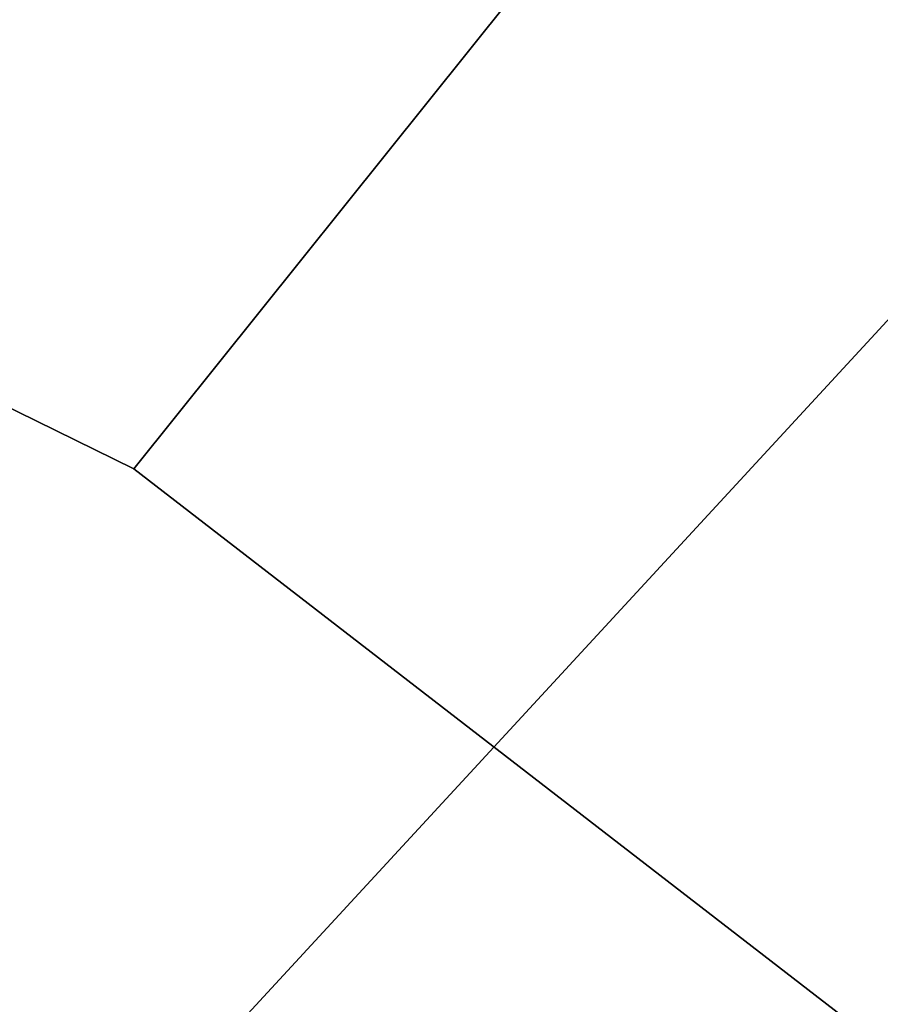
# Model space of a CAD drawing. Extents: x 0.3 to 31.7, y -15.7 to 15.7.
# Tile 63 of 80: x 5.02869 to 5.03343, y -10.8722 to -10.86678. Entities that reach past the tile are written whole.
import ezdxf

# ---------------------------------------------------------------- set-up
doc = ezdxf.new("R2010")
doc.units = 0
doc.header["$MEASUREMENT"] = 0
doc.layers.get('0').update_dxf_attribs({"linetype": 'CONTINUOUS'})

# ---------------------------------------------------------------- blocks, each defined once
blk = doc.blocks.new('LUXORA_ZWIS_DU_Y_STL')
at = {"color": 0}
for p, q in [((5.0293233, -10.86925, 4.2009663), (5.0797656, -10.8062107, 4.1966479)), ((5.0293233, -10.86925, 4.2009663), (5.0797656, -10.8062107, 4.1966479)), ((5.085758, -10.8117375, 4.148735), (5.0082331, -10.8957942, 4.148735)), ((5.085758, -10.8117375, 4.148735), (5.0082331, -10.8957942, 4.148735)), ((5.0240239, -10.8666488, 4.1966479), (5.0293233, -10.86925, 4.2009663)), ((5.0240239, -10.8666488, 4.1966479), (5.0293233, -10.86925, 4.2009663)), ((5.0293233, -10.86925, 4.2009663), (5.0345092, -10.8732557, 4.2038051)), ((5.0293233, -10.86925, 4.2009663), (5.0345092, -10.8732557, 4.2038051))]:
    blk.add_line(p, q, dxfattribs=at)
mesh = blk.add_polyface(dxfattribs=at)
corners = [(5.0735197, -10.8004496, 4.1705524), (5.0143054, -10.8661754, 4.1846475), (5.0075801, -10.8719449, 4.1705524), (5.0742785, -10.8011489, 4.1846475)]
mesh.append_faces([[corners[k] for k in face] for face in [(0, 1, 2), (1, 0, 3)]], dxfattribs={"vtx0": -1, "color": 0})
mesh = blk.add_polyface(dxfattribs=at)
corners = [(5.0797656, -10.8062107, 4.1966479), (5.0293233, -10.86925, 4.2009663), (5.0240239, -10.8666488, 4.1966479)]
mesh.append_faces([[corners[k] for k in face] for face in [(0, 1, 2)]], dxfattribs={"color": 0})
mesh = blk.add_polyface(dxfattribs=at)
corners = [(5.0797656, -10.8062107, 4.1966479), (5.0345092, -10.8732557, 4.2038051), (5.0293233, -10.86925, 4.2009663)]
mesh.append_faces([[corners[k] for k in face] for face in [(0, 1, 2)]], dxfattribs={"color": 0})
mesh = blk.add_polyface(dxfattribs=at)
corners = [(5.1133482, -10.8371825, 4.159909), (5.1059092, -10.830322, 4.1500437), (5.0307182, -10.9201951, 4.1543618)]
mesh.append_faces([[corners[k] for k in face] for face in [(0, 1, 2)]], dxfattribs={"color": 0})
mesh = blk.add_polyface(dxfattribs=at)
corners = [(5.1133482, -10.8371825, 4.159909), (5.0307182, -10.9201951, 4.1543618), (5.035823, -10.9212404, 4.159909)]
mesh.append_faces([[corners[k] for k in face] for face in [(0, 1, 2)]], dxfattribs={"color": 0})

msp = doc.modelspace()

# ---------------------------------------------------------------- block references
at = {"color": 0}
msp.add_blockref('LUXORA_ZWIS_DU_Y_STL', (0, 0), dxfattribs=at)

doc.saveas('drawing.dxf')
